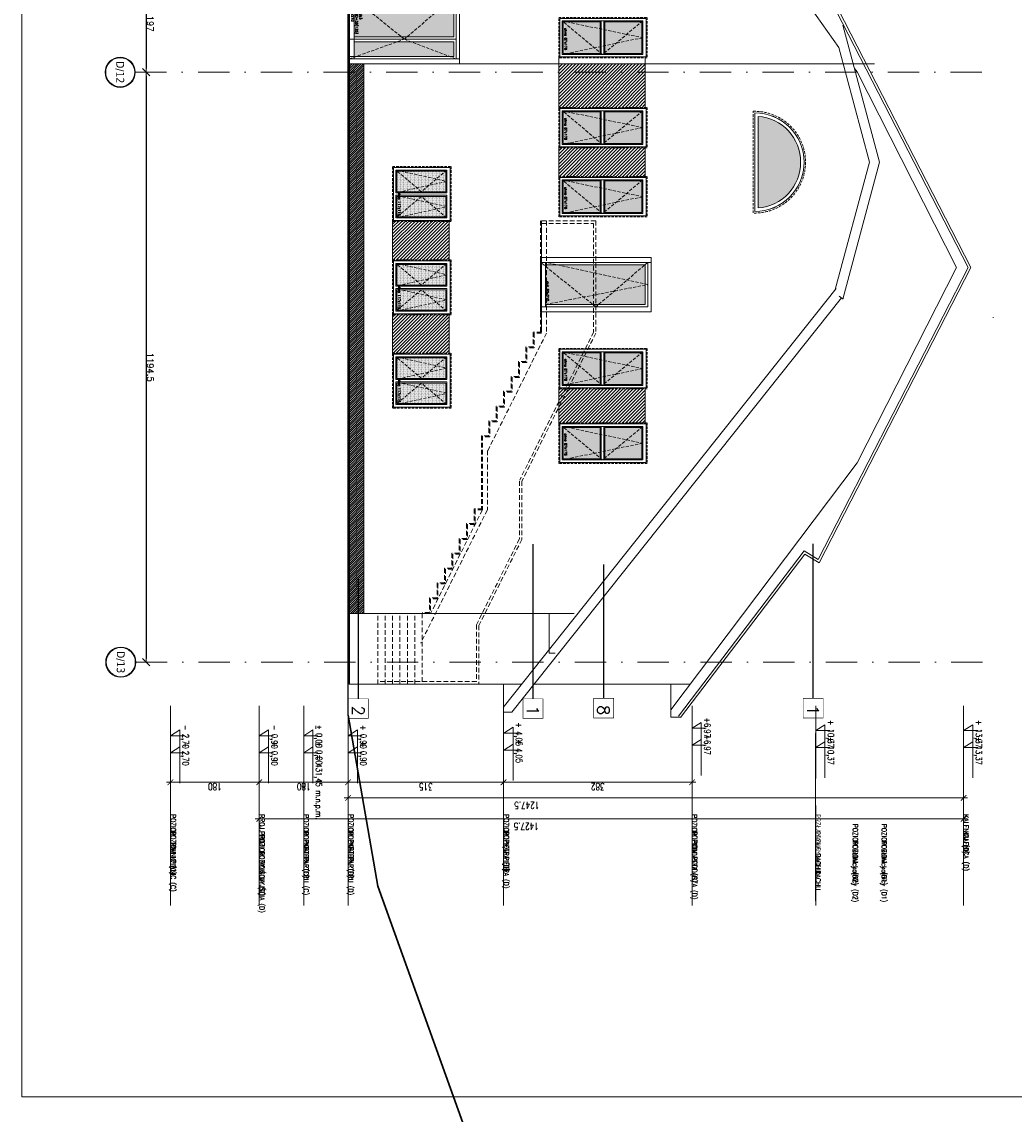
# Model space of a CAD drawing. Header units: millimetres. Extents: x 23192 to 177760, y -399809 to -79279.
# Tile 59 of 256: x 45142 to 47153, y -200378 to -198166. Entities that reach past the tile are written whole.
import ezdxf
from ezdxf.enums import TextEntityAlignment as Align

# ---------------------------------------------------------------- set-up
doc = ezdxf.new("R2010")
doc.units = ezdxf.units.MM
for name, pattern in [('CACHE', [9.525, 6.35, -3.175]), ('CARKOVANA', [7.5, 5, -2.5]), ('DASHDOT', [25.4, 12.7, -6.35, 0, -6.35]), ('HIDDEN2', [4.7625, 3.175, -1.5875])]:
    doc.linetypes.add(name, pattern=pattern)
doc.layers.get('0').update_dxf_attribs({"lineweight": 0})
for name, color, linetype, lineweight in [('! opisy okien elewacja', 7, 'Continuous', 0), ('!! 0_ Istn-okna', 6, 'Continuous', 13), ('!! 0_ Istn-sciany', 3, 'Continuous', 30), ('!! 0_ WIDOK ELEWACJA', 4, 'Continuous', 0), ('!! 0_Istn-cienka', 4, 'Continuous', 9), ('!! 0_Osie', 1, 'DASHDOT', 13), ('!! 1  WYDZIELENIE PPOŻ', 252, 'Continuous', 0), ('!! 1_Hatch dach', 252, 'Continuous', 5), ('!! 2_TYNK OBRYS', 252, 'Continuous', 13), ('!! wymiary osi', 250, 'Continuous', 9), ('0-osie-liniA', 14, 'DASHDOT', 5), ('0-osie-tx', 66, 'Continuous', 9), ('0-rzedne-blok', 62, 'Continuous', 13)]:
    doc.layers.add(name, color=color, linetype=linetype, lineweight=lineweight)
for name, color, linetype, lineweight, plot in [('!! 0_bloki rzędnych', 7, 'Continuous', 0, False), ('!! 0_ramki', 66, 'Continuous', 9, False), ('ND', 240, 'Continuous', 0, False)]:
    doc.layers.add(name, color=color, linetype=linetype, lineweight=lineweight, plot=plot)
doc.layers.add('!! 1_ widok', color=4, linetype='Continuous')
doc.layers.add('!!_1  OPISY ELEWACJE', color=250, linetype='Continuous')
doc.layers.add('!! 1_ELEWACJA KOLOR', color=7, linetype='Continuous', lineweight=13, true_color=0x6888bb)
doc.layers.add('!! 2_ELEWACJA COKÓŁ', color=9, linetype='Continuous', lineweight=13, true_color=0x808080)
doc.layers.add('!! 2_WYBURZENIA DO REMONTU', color=7, linetype='Continuous', lineweight=0, true_color=0x4d4d4d, plot=False)
doc.styles.add('DEUTSCH', font='SIMPLEX8')
doc.styles.add('SIMPLEX', font='simplex.shx', dxfattribs={"width": 0.77})
doc.styles.add('TAHOMA', font='tahoma.ttf')
doc.styles.add('TXT', font='simplex.shx')
doc.dimstyles.new('DIM50', dxfattribs={"dimscale": 5, "dimtxt": 2.5, "dimasz": 1.5, "dimexe": 0, "dimexo": 0, "dimgap": 0.5, "dimtad": 1, "dimdec": 4, "dimrnd": 0.5, "dimdsep": 46, "dimtxsty": 'TXT', "dimblk1": 'TICK1', "dimblk2": 'TICK1', "dimsah": 1, "dimcen": 0, "dimse1": 1, "dimse2": 1, "dimclrd": 1, "dimclre": 7, "dimclrt": 9, "dimadec": 0, "dimazin": 0, "dimtfac": 1, "dimtdec": 4, "dimtmove": 2, "dimatfit": 3, "dimldrblk": 'TICK1', "dimfxl": 1, "dimtolj": 1, "dimarcsym": 0})
doc.dimstyles.new('OL PB 100', dxfattribs={"dimscale": 4, "dimtxt": 3.5, "dimasz": 0.2, "dimexe": 10, "dimexo": 10, "dimgap": 0.5, "dimtad": 1, "dimdec": 1, "dimrnd": 0.5, "dimzin": 9, "dimdsep": 46, "dimtxsty": 'SIMPLEX', "dimblk": 'thick_MSz', "dimcen": 0.05, "dimdle": 8, "dimse1": 1, "dimse2": 1, "dimclrd": 256, "dimclre": 256, "dimclrt": 3, "dimadec": 1, "dimazin": 2, "dimtfac": 1, "dimtdec": 1, "dimtix": 1, "dimtofl": 0, "dimtmove": 2, "dimatfit": 3, "dimldrblk": 'thick_MSz', "dimfxl": 10, "dimfxlon": 1, "dimtolj": 1, "dimlwd": -1, "dimlwe": -1, "dimarcsym": 0})
pattern_1 = [(90, (0, 0), (-1.5875, 0.79375), [0, -1.5875])]
pattern_2 = [(225, (287002.8665, -125166.0226), (3.367596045, -3.367596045), [])]

# ---------------------------------------------------------------- blocks, each defined once
blk = doc.blocks.new('okno 87x178')
at = {"layer": '!! 1_Hatch dach', "true_color": 0x575757}
h = blk.add_hatch(dxfattribs=at)
h.set_pattern_fill('DOTS', color=251, angle=450)
h.set_pattern_definition([(90, (14543.2204, -3002.226), (-1.5875, 0.79375), [0, -1.5875])])
h.paths.add_polyline_path([(3249.1, 6711.6), (3249.1, 6647.6), (3322.1, 6647.6), (3322.1, 6711.6)])
h.paths.add_polyline_path([(3240.1, 6647.6), (3240.1, 6711.6), (3165.1, 6711.6), (3165.1, 6647.6)])
at = {"layer": '!! 0_ Istn-okna', "linetype": 'CARKOVANA', "lineweight": 5}
blk.add_lwpolyline([(3154.1, 6638.6), (3154.1, 6720.6), (3333.1, 6720.6), (3333.1, 6638.6)], close=True, dxfattribs=at)
at = {"layer": '!! 0_ Istn-okna'}
for points in [[(3156.1, 6640.6), (3156.1, 6718.6), (3331.1, 6718.6), (3331.1, 6640.6)], [(3163.1, 6645.6), (3163.1, 6713.6), (3326.1, 6713.6), (3326.1, 6645.6)]]:
    blk.add_lwpolyline(points, close=True, dxfattribs=at)
for points in [[(3242.1, 6647.6), (3165.1, 6647.6), (3165.1, 6711.6), (3242.1, 6711.6)], [(3240.1, 6711.6), (3240.1, 6647.6)], [(3242.1, 6713.6), (3242.1, 6645.6)], [(3247.1, 6713.6), (3247.1, 6645.6)], [(3247.1, 6711.6), (3324.1, 6711.6), (3324.1, 6647.6), (3247.1, 6647.6)], [(3249.1, 6711.6), (3249.1, 6647.6)]]:
    blk.add_lwpolyline(points, dxfattribs=at)
at = {"layer": '!! 1_Hatch dach', "color": 251, "linetype": 'CACHE', "true_color": 0x575757}
for points in [[(3326.1, 6645.6), (3163.1, 6679.6), (3326.1, 6713.6)], [(3163.1, 6645.6), (3244.6, 6713.6), (3326.1, 6645.6)]]:
    blk.add_lwpolyline(points, dxfattribs=at)
at = {"insert": (3316.7, 6660.2), "char_height": 5, "attachment_point": 1, "rotation": 90, "style": 'TXT'}
blk.add_mtext_dynamic_manual_height_columns('okno 87x178', width=52.63, gutter_width=75, heights=[0], dxfattribs=at)
blk = doc.blocks.new('okno 117x115')
at = {"layer": '!! 1_Hatch dach', "true_color": 0x575757}
h = blk.add_hatch(dxfattribs=at)
h.set_pattern_fill('DOTS', color=251, angle=450)
h.set_pattern_definition([(90, (14940.2204, -2514.226), (-1.5875, 0.79375), [0, -1.5875])])
h.paths.add_polyline_path([(3622.1, 7157.8), (3721.1, 7157.8), (3721.1, 7199.6), (3622.1, 7199.6)])
h.paths.add_polyline_path([(3721.1, 7148.4), (3622.1, 7148.4), (3622.1, 7106.6), (3721.1, 7106.6)])
at = {"layer": '!! 0_ Istn-okna', "linetype": 'CARKOVANA', "lineweight": 5}
blk.add_lwpolyline([(3611.1, 7097.6), (3611.1, 7208.6), (3730.1, 7208.6), (3730.1, 7097.6)], close=True, dxfattribs=at)
at = {"layer": '!! 0_ Istn-okna'}
blk.add_lwpolyline([(3613.1, 7099.6), (3613.1, 7206.6), (3728.1, 7206.6), (3728.1, 7099.6)], close=True, dxfattribs=at)
for points in [[(3620.1, 7155.6), (3620.1, 7201.6), (3723.1, 7201.6), (3723.1, 7155.6)], [(3622.1, 7157.8), (3622.1, 7199.6), (3721.1, 7199.6), (3721.1, 7157.8)], [(3620.1, 7155.6), (3723.1, 7155.6)], [(3723.1, 7150.6), (3723.1, 7104.6), (3620.1, 7104.6), (3620.1, 7150.6)], [(3620.1, 7150.6), (3723.1, 7150.6)], [(3622.1, 7157.8), (3721.1, 7157.8)], [(3721.1, 7148.4), (3721.1, 7106.6), (3622.1, 7106.6), (3622.1, 7148.4)], [(3622.1, 7148.4), (3721.1, 7148.4)]]:
    blk.add_lwpolyline(points, dxfattribs=at)
at = {"layer": '!! 1_Hatch dach', "color": 251, "linetype": 'CACHE', "true_color": 0x575757}
for points in [[(3723.1, 7201.6), (3620.1, 7178.6), (3723.1, 7155.6)], [(3620.1, 7201.6), (3671.6, 7157.8), (3723.1, 7201.6)], [(3723.1, 7104.6), (3620.1, 7127.6), (3723.1, 7150.6)], [(3620.1, 7104.6), (3671.6, 7148.4), (3723.1, 7104.6)]]:
    blk.add_lwpolyline(points, dxfattribs=at)
at = {"insert": (3713.7, 7148.2), "char_height": 5, "attachment_point": 1, "rotation": 90, "style": 'TXT'}
blk.add_mtext_dynamic_manual_height_columns('okno 117x115', width=52.63, gutter_width=75, heights=[0], dxfattribs=at)
blk = doc.blocks.new('dz3')
at = {"layer": '!! 1_Hatch dach', "true_color": 0x575757}
h = blk.add_hatch(dxfattribs=at)
h.set_pattern_fill('DOTS', color=251, angle=270)
h.set_pattern_definition(pattern_1)
h.paths.add_polyline_path([(-19431.4, 7310.2), (-19431.4, 7233.2), (-19335.6, 7233.2)], flags=17)
h.paths.add_polyline_path([(-19230.2, 7313.2), (-19431.4, 7313.2), (-19431.4, 7310.2), (-19335.6, 7233.2), (-19323.6, 7233.2)])
h.paths.add_polyline_path([(-19229.4, 7313.2), (-19230.2, 7313.2), (-19323.6, 7233.2), (-19229.4, 7233.2)])
h = blk.add_hatch(dxfattribs=at)
h.set_pattern_fill('DOTS', color=251, angle=270)
h.set_pattern_definition(pattern_1)
h.paths.add_polyline_path([(-19229.4, 7223.2), (-19431.4, 7223.2), (-19431.4, 7193.2), (-19229.4, 7193.2)])
at = {"layer": '!! 0_ Istn-okna'}
for points in [[(-19217.4, 7328.2), (-19441.4, 7328.2)], [(-19441.4, 7328.2), (-19441.4, 7178.2)], [(-19217.4, 7328.2), (-19217.4, 7178.2)], [(-19217.4, 7318.2), (-19441.4, 7318.2)], [(-19229.4, 7313.2), (-19441.4, 7313.2)], [(-19431.4, 7318.2), (-19431.4, 7188.2)], [(-19229.4, 7313.2), (-19229.4, 7233.2)], [(-19224.4, 7318.2), (-19224.4, 7188.2)], [(-19431.4, 7233.2), (-19229.4, 7233.2)], [(-19441.4, 7228.2), (-19224.4, 7228.2)], [(-19431.4, 7223.2), (-19229.4, 7223.2)], [(-19229.4, 7223.2), (-19229.4, 7193.2)], [(-19229.4, 7193.2), (-19441.4, 7193.2)], [(-19217.4, 7188.2), (-19441.4, 7188.2)], [(-19217.4, 7178.2), (-19441.4, 7178.2)]]:
    blk.add_lwpolyline(points, dxfattribs=at)
at = {"layer": '!! 1_Hatch dach', "color": 251, "linetype": 'CACHE', "true_color": 0x575757}
for points in [[(-19224.4, 7318.2), (-19329.4, 7228.2), (-19441.4, 7318.2)], [(-19441.4, 7188.2), (-19329.4, 7228.2), (-19224.4, 7188.2)]]:
    blk.add_lwpolyline(points, dxfattribs=at)
at = {"insert": (-19415.2, 7280.4), "char_height": 5, "attachment_point": 1, "rotation": 270, "style": 'TXT'}
blk.add_mtext_dynamic_manual_height_columns('dz3 90+35(135) x210', width=52.63, gutter_width=75, heights=[0], dxfattribs=at)
blk = doc.blocks.new('drzwi 90x210')
at = {"layer": '!! 1_Hatch dach', "true_color": 0x575757}
h = blk.add_hatch(dxfattribs=at)
h.set_pattern_fill('DOTS', color=251, angle=450)
h.set_pattern_definition([(270, (-14711.3306, 14067.823), (1.5875, -0.79375), [0, -1.5875])])
h.paths.add_polyline_path([(4720.1, 6757.6), (4720.1, 6834.6), (4624.3, 6834.6)], flags=17)
h.paths.add_polyline_path([(4518.9, 6754.6), (4720.1, 6754.6), (4720.1, 6757.6), (4624.3, 6834.6), (4612.2, 6834.6)])
h.paths.add_polyline_path([(4518.1, 6754.6), (4518.9, 6754.6), (4612.2, 6834.6), (4518.1, 6834.6)])
at = {"layer": '!! 0_ Istn-okna'}
for points in [[(4506.1, 6739.6), (4506.1, 6849.6)], [(4506.1, 6849.6), (4730.1, 6849.6)], [(4513.1, 6749.6), (4513.1, 6839.6)], [(4730.1, 6839.6), (4513.1, 6839.6)], [(4720.1, 6749.6), (4720.1, 6839.6)], [(4730.1, 6739.6), (4730.1, 6849.6)], [(4518.1, 6754.6), (4518.1, 6834.6)], [(4720.1, 6834.6), (4518.1, 6834.6)], [(4506.1, 6749.6), (4730.1, 6749.6)], [(4518.1, 6754.6), (4720.1, 6754.6)], [(4506.1, 6739.6), (4730.1, 6739.6)]]:
    blk.add_lwpolyline(points, dxfattribs=at)
at = {"layer": '!! 1_Hatch dach', "color": 251, "linetype": 'CACHE', "true_color": 0x575757}
for points in [[(4513.1, 6749.6), (4618.1, 6839.6), (4730.1, 6749.6)], [(4720.1, 6834.6), (4513.1, 6794.6), (4720.1, 6749.6)]]:
    blk.add_lwpolyline(points, dxfattribs=at)
at = {"insert": (4713.7, 6787.4), "char_height": 5, "attachment_point": 1, "rotation": 90, "style": 'TXT'}
blk.add_mtext_dynamic_manual_height_columns('dz4 90x210', width=52.63, gutter_width=75, heights=[0], dxfattribs=at)
blk = doc.blocks.new('okno polokragle')
at = {"layer": '!! 1_Hatch dach', "true_color": 0x575757}
h = blk.add_hatch(dxfattribs=at)
h.set_pattern_fill('DOTS', color=251, angle=270)
h.set_pattern_definition([(90, (0, 0), (-1.5875, 0.79375), [0, -1.5875])])
h.paths.add_polyline_path([(-18333.5, 7496.3), (-18333.5, 7310.8, 0.927362)])
at = {"layer": '!! 0_ Istn-okna', "linetype": 'CARKOVANA', "lineweight": 5}
blk.add_lwpolyline([(-18343.5, 7506.5), (-18343.5, 7300.6)], dxfattribs=at)
at = {"layer": '!! 0_ Istn-okna'}
for points in [[(-18340.5, 7503.6), (-18340.5, 7303.6)], [(-18333.5, 7496.3), (-18333.5, 7310.8)]]:
    blk.add_lwpolyline(points, dxfattribs=at)
at = {"layer": '!! 0_ Istn-okna', "linetype": 'CARKOVANA', "lineweight": 5}
blk.add_arc((-18340.5, 7403.6), 103, 268.331, 91.669, dxfattribs=at)
at = {"layer": '!! 0_ Istn-okna'}
for radius, start, end in [(100, 270, 90), (93, 274.3167, 85.6833)]:
    blk.add_arc((-18340.5, 7403.6), radius, start, end, dxfattribs=at)
blk = doc.blocks.new('D_kota')
for p, q in [((8.7, 0), (8.7, 23)), ((-0.8, 15), (8.7, 15)), ((8.7, 0), (-0.8, 15))]:
    blk.add_line(p, q)
blk.add_lwpolyline([(-0.8, 15), (57.9, 15)])
at = {"style": 'DEUTSCH', "width": 0.8}
blk.add_attdef('POZ.ARCH', (7.3, 19.7), '', height=10, dxfattribs=at)
blk = doc.blocks.new('thick_MSz')
for p, q in [((-10, 0), (10, 0)), ((0, 15), (0, -15))]:
    blk.add_line(p, q)
at = {"const_width": 2, "elevation": 2}
blk.add_lwpolyline([(-7.1, -7.1), (7.1, 7.1)], dxfattribs=at)
blk = doc.blocks.new('*D3833')
at = {"layer": 'DEFPOINTS', "color": 0, "ltscale": 100, "transparency": 16777216}
for p in [(-7256.9, 8688.1), (-7256.9, 8610.3), (-6009.6, 8600.1)]:
    blk.add_point(p, dxfattribs=at)
at = {"layer": 'ND', "ltscale": 100, "transparency": 16777216}
blk.add_line((-6010.4, 8610.3), (-7256.1, 8610.3), dxfattribs=at)
at = {"layer": 'ND', "ltscale": 100, "transparency": 16777216, "xscale": 0.8, "yscale": 0.8, "zscale": 0.8}
for p, rotation in [((-7256.9, 8610.3), 180.0000000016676), ((-6009.6, 8610.3), 1.667526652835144e-09)]:
    blk.add_blockref('thick_MSz', p, dxfattribs=dict(at, rotation=rotation))
at = {"layer": 'ND', "color": 3, "ltscale": 100, "transparency": 16777216, "insert": (-6894.8, 8595.3), "char_height": 14, "attachment_point": 5, "rotation": 180, "style": 'SIMPLEX'}
blk.add_mtext('\\A1;1247.5', dxfattribs=at)
blk = doc.blocks.new('*D3834')
at = {"layer": 'DEFPOINTS', "color": 0, "ltscale": 100, "transparency": 16777216}
for p in [(-7436.9, 8703.8), (-7256.9, 8703.8), (-7256.9, 8642)]:
    blk.add_point(p, dxfattribs=at)
at = {"layer": 'ND', "ltscale": 100, "transparency": 16777216}
blk.add_line((-7436.1, 8642), (-7257.7, 8642), dxfattribs=at)
at = {"layer": 'ND', "ltscale": 100, "transparency": 16777216, "xscale": 0.8, "yscale": 0.8, "zscale": 0.8}
for p, rotation in [((-7436.9, 8642), 180.0000000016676), ((-7256.9, 8642), 1.667526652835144e-09)]:
    blk.add_blockref('thick_MSz', p, dxfattribs=dict(at, rotation=rotation))
at = {"layer": 'ND', "color": 3, "ltscale": 100, "transparency": 16777216, "insert": (-7346.9, 8633), "char_height": 14, "attachment_point": 5, "rotation": 180, "style": 'SIMPLEX'}
blk.add_mtext('\\A1;180', dxfattribs=at)
blk = doc.blocks.new('*D3835')
at = {"layer": 'DEFPOINTS', "color": 0, "ltscale": 100, "transparency": 16777216}
for p in [(-7256.9, 8703.8), (-6941.9, 8703.8), (-6941.9, 8642)]:
    blk.add_point(p, dxfattribs=at)
at = {"layer": 'ND', "ltscale": 100, "transparency": 16777216}
blk.add_line((-7256.1, 8642), (-6942.7, 8642), dxfattribs=at)
at = {"layer": 'ND', "ltscale": 100, "transparency": 16777216, "xscale": 0.8, "yscale": 0.8, "zscale": 0.8, "rotation": 180}
blk.add_blockref('thick_MSz', (-7256.9, 8642), dxfattribs=at)
at = {"layer": 'ND', "ltscale": 100, "transparency": 16777216, "xscale": 0.8, "yscale": 0.8, "zscale": 0.8}
blk.add_blockref('thick_MSz', (-6941.9, 8642), dxfattribs=at)
at = {"layer": 'ND', "color": 3, "ltscale": 100, "transparency": 16777216, "insert": (-7099.4, 8633), "char_height": 14, "attachment_point": 5, "rotation": 180, "style": 'SIMPLEX'}
blk.add_mtext('\\A1;315', dxfattribs=at)
blk = doc.blocks.new('*D3836')
at = {"layer": 'DEFPOINTS', "color": 0, "ltscale": 100, "transparency": 16777216}
for p in [(-6941.9, 8703.8), (-6559.9, 8703.8), (-6559.9, 8642)]:
    blk.add_point(p, dxfattribs=at)
at = {"layer": 'ND', "ltscale": 100, "transparency": 16777216}
blk.add_line((-6941.1, 8642), (-6560.7, 8642), dxfattribs=at)
at = {"layer": 'ND', "ltscale": 100, "transparency": 16777216, "xscale": 0.8, "yscale": 0.8, "zscale": 0.8, "rotation": 180}
blk.add_blockref('thick_MSz', (-6941.9, 8642), dxfattribs=at)
at = {"layer": 'ND', "ltscale": 100, "transparency": 16777216, "xscale": 0.8, "yscale": 0.8, "zscale": 0.8}
blk.add_blockref('thick_MSz', (-6559.9, 8642), dxfattribs=at)
at = {"layer": 'ND', "color": 3, "ltscale": 100, "transparency": 16777216, "insert": (-6750.9, 8633), "char_height": 14, "attachment_point": 5, "rotation": 180, "style": 'SIMPLEX'}
blk.add_mtext('\\A1;382', dxfattribs=at)
blk = doc.blocks.new('*D3837')
at = {"layer": 'DEFPOINTS', "color": 0, "ltscale": 100, "transparency": 16777216}
for p in [(-7616.9, 8679.3), (-7436.9, 8679.3), (-7436.9, 8642)]:
    blk.add_point(p, dxfattribs=at)
at = {"layer": 'ND', "ltscale": 100, "transparency": 16777216}
blk.add_line((-7616.1, 8642), (-7437.7, 8642), dxfattribs=at)
at = {"layer": 'ND', "ltscale": 100, "transparency": 16777216, "xscale": 0.8, "yscale": 0.8, "zscale": 0.8}
for p, rotation in [((-7616.9, 8642), 180.0000000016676), ((-7436.9, 8642), 1.667526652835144e-09)]:
    blk.add_blockref('thick_MSz', p, dxfattribs=dict(at, rotation=rotation))
at = {"layer": 'ND', "color": 3, "ltscale": 100, "transparency": 16777216, "insert": (-7526.9, 8633), "char_height": 14, "attachment_point": 5, "rotation": 180, "style": 'SIMPLEX'}
blk.add_mtext('\\A1;180', dxfattribs=at)
blk = doc.blocks.new('*D3838')
at = {"layer": 'DEFPOINTS', "color": 0, "ltscale": 100, "transparency": 16777216}
for p in [(-7436.9, 8688.1), (-7436.9, 8567.8), (-6009.6, 8557.6)]:
    blk.add_point(p, dxfattribs=at)
at = {"layer": 'ND', "ltscale": 100, "transparency": 16777216}
blk.add_line((-6010.4, 8567.8), (-7436.1, 8567.8), dxfattribs=at)
at = {"layer": 'ND', "ltscale": 100, "transparency": 16777216, "xscale": 0.8, "yscale": 0.8, "zscale": 0.8}
for p, rotation in [((-7436.9, 8567.8), 180.0000000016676), ((-6009.6, 8567.8), 1.667526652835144e-09)]:
    blk.add_blockref('thick_MSz', p, dxfattribs=dict(at, rotation=rotation))
at = {"layer": 'ND', "color": 3, "ltscale": 100, "transparency": 16777216, "insert": (-6895.9, 8552.8), "char_height": 14, "attachment_point": 5, "rotation": 180, "style": 'SIMPLEX'}
blk.add_mtext('\\A1;1427.5', dxfattribs=at)
blk = doc.blocks.new('*U81')
h = blk.add_hatch(color=256)
edge = h.paths.add_edge_path()
edge.add_arc((0, 0), 30.6, 0, 360)
edge = h.paths.add_edge_path(flags=17)
edge.add_arc((0, 0), 29.4, 0, 360)
for radius in [30.6, 29.4]:
    blk.add_circle((0, 0), radius)
at = {"style": 'TAHOMA', "flags": 8}
blk.add_attdef('ANSICHTSNUMMER', text='', height=16, dxfattribs=at).set_placement((0, 0), align=Align.MIDDLE_CENTER)
blk = doc.blocks.new('BLOK OSIE ZACH')
at = {"layer": '0-osie-liniA', "ltscale": 5}
for points in [[(36765.2, -198268.6), (38511.8, -198268.6)], [(36766.4, -199463.1), (38511.8, -199463.1)]]:
    blk.add_lwpolyline(points, dxfattribs=at)
at = {"layer": '0-osie-tx'}
ref = blk.add_blockref('*U81', (36734.6, -198268.6), dxfattribs=dict(at, rotation=90))
ref.add_attrib('ANSICHTSNUMMER', 'D/12', dxfattribs={"layer": '0', "height": 16, "rotation": 270, "style": 'TAHOMA', "flags": 8}).set_placement((36734.6, -198268.6), align=Align.MIDDLE_CENTER)
ref = blk.add_blockref('*U81', (36735.8, -199463.1), dxfattribs=dict(at, rotation=90))
ref.add_attrib('ANSICHTSNUMMER', 'D/13', dxfattribs={"layer": '0', "height": 16, "rotation": 270, "style": 'TAHOMA', "flags": 8}).set_placement((36735.8, -199463.1), align=Align.MIDDLE_CENTER)
blk = doc.blocks.new('TICK1')
at = {"color": 2}
blk.add_line((-1, -1), (1, 1), dxfattribs=at)
at = {"color": 0}
for p, q in [((0, 0), (-1, 0)), ((0, -1.4), (0, 1.4))]:
    blk.add_line(p, q, dxfattribs=at)
blk = doc.blocks.new('*D3724')
at = {"layer": '!! wymiary osi', "color": 1, "lineweight": -2, "transparency": 16777216}
blk.add_line((45394, -198079.1), (45394, -198261.1), dxfattribs=at)
at = {"layer": 'DEFPOINTS', "color": 0, "transparency": 16777216}
for p in [(45394, -198071.6), (45394, -198268.6), (45394, -198268.6)]:
    blk.add_point(p, dxfattribs=at)
at = {"layer": '!! wymiary osi', "color": 1, "lineweight": -2, "transparency": 16777216, "xscale": 7.5, "yscale": 7.5, "zscale": 7.5}
for p, rotation in [((45394, -198071.6), 90), ((45394, -198268.6), 270)]:
    blk.add_blockref('TICK1', p, dxfattribs=dict(at, rotation=rotation))
at = {"layer": '!! wymiary osi', "color": 9, "transparency": 16777216, "insert": (45402.7, -198170.1), "char_height": 12.5, "attachment_point": 5, "rotation": 270, "style": 'TXT'}
blk.add_mtext('\\A1;197', dxfattribs=at)
blk = doc.blocks.new('*D3725')
at = {"layer": '!! wymiary osi', "color": 1, "lineweight": -2, "transparency": 16777216}
blk.add_line((45394, -198276.1), (45394, -199455.6), dxfattribs=at)
at = {"layer": 'DEFPOINTS', "color": 0, "transparency": 16777216}
for p in [(45394, -198268.6), (45394, -199463.1), (45394, -199463.1)]:
    blk.add_point(p, dxfattribs=at)
at = {"layer": '!! wymiary osi', "color": 1, "lineweight": -2, "transparency": 16777216, "xscale": 7.5, "yscale": 7.5, "zscale": 7.5}
for p, rotation in [((45394, -198268.6), 90), ((45394, -199463.1), 270)]:
    blk.add_blockref('TICK1', p, dxfattribs=dict(at, rotation=rotation))
at = {"layer": '!! wymiary osi', "color": 9, "transparency": 16777216, "insert": (45402.7, -198865.8), "char_height": 12.5, "attachment_point": 5, "rotation": 270, "style": 'TXT'}
blk.add_mtext('\\A1;1194.5', dxfattribs=at)
blk = doc.blocks.new('rzędne elewacje')
at = {"layer": '0-rzedne-blok'}
for p, q in [((45186.1, -202764.8), (45186.1, -202618)), ((45366.1, -202764.8), (45366.1, -202618)), ((45546.1, -202764.8), (45546.1, -202618)), ((45861.1, -202764.8), (45861.1, -202618)), ((46243.1, -202764.8), (46243.1, -202618)), ((46493.6, -202764.8), (46493.6, -202618)), ((46793.4, -202764.8), (46793.4, -202618)), ((45186.1, -203021.7), (45186.1, -202819.8)), ((45366.1, -203021.7), (45366.1, -202819.8)), ((45546.1, -203021.7), (45546.1, -202819.8)), ((45861.1, -203021.7), (45861.1, -202819.8)), ((46243.1, -203021.7), (46243.1, -202819.8)), ((46493.6, -203021.7), (46493.6, -202819.8)), ((46793.4, -203021.7), (46793.4, -202819.8))]:
    blk.add_line(p, q, dxfattribs=at)
for points in [[(45456.1, -202618), (45456.1, -202764.8)], [(46493.6, -202764.8), (46493.6, -202618)], [(45456.1, -202819.8), (45456.1, -203021.7)], [(46493.6, -203021.7), (46493.6, -202819.8)]]:
    blk.add_lwpolyline(points, dxfattribs=at)
ref = blk.add_blockref('D_kota', (45186.1, -202667.3), dxfattribs=dict(at, xscale=1.250000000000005, yscale=1.250000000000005, zscale=1.250000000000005, rotation=270))
ref.add_attrib('POZ.ARCH', '- 2,70  ', (45210.7, -202656.5), dxfattribs={"layer": '0', "height": 12.5, "rotation": 270, "style": 'DEUTSCH', "width": 0.8})
ref = blk.add_blockref('D_kota', (45366.1, -202667.3), dxfattribs=dict(at, xscale=1.250000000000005, yscale=1.250000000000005, zscale=1.250000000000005, rotation=270))
ref.add_attrib('POZ.ARCH', '- 0,90  ', (45390.7, -202656.5), dxfattribs={"layer": '0', "height": 12.5, "rotation": 270, "style": 'DEUTSCH', "width": 0.8})
ref = blk.add_blockref('D_kota', (45456.1, -202667.3), dxfattribs=dict(at, xscale=1.250000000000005, yscale=1.250000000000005, zscale=1.250000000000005, rotation=270))
ref.add_attrib('POZ.ARCH', '%%p 0,00  = 431,45 m.n.p.m.', (45480.7, -202656.5), dxfattribs={"layer": '0', "height": 12.5, "rotation": 270, "style": 'DEUTSCH', "width": 0.8})
ref = blk.add_blockref('D_kota', (45546.1, -202667.3), dxfattribs=dict(at, xscale=1.250000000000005, yscale=1.250000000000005, zscale=1.250000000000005, rotation=270))
ref.add_attrib('POZ.ARCH', '+ 0,90  ', (45570.7, -202656.5), dxfattribs={"layer": '0', "height": 12.5, "rotation": 270, "style": 'DEUTSCH', "width": 0.8})
ref = blk.add_blockref('D_kota', (45861.6, -202661.9), dxfattribs=dict(at, xscale=1.250000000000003, yscale=1.250000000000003, zscale=1.250000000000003, rotation=269.9999999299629))
ref.add_attrib('POZ.ARCH', '+ 4,05', (45886.2, -202651.1), dxfattribs={"layer": '0', "height": 12.5, "rotation": 270, "style": 'DEUTSCH', "width": 0.8})
ref = blk.add_blockref('D_kota', (46243.1, -202652.1), dxfattribs=dict(at, xscale=1.250000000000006, yscale=1.250000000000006, zscale=1.250000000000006, rotation=270))
ref.add_attrib('POZ.ARCH', '+6,97', (46267.7, -202641.3), dxfattribs={"layer": '0', "height": 12.5, "rotation": 270, "style": 'DEUTSCH', "width": 0.8})
ref = blk.add_blockref('D_kota', (46493.6, -202656.9), dxfattribs=dict(at, xscale=1.250000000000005, yscale=1.250000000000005, zscale=1.250000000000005, rotation=270))
ref.add_attrib('POZ.ARCH', '+ 10,37', (46518.2, -202646.1), dxfattribs={"layer": '0', "height": 12.5, "rotation": 270, "style": 'DEUTSCH', "width": 0.8})
ref = blk.add_blockref('D_kota', (46793.4, -202656.9), dxfattribs=dict(at, xscale=1.250000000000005, yscale=1.250000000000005, zscale=1.250000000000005, rotation=270))
ref.add_attrib('POZ.ARCH', '+ 13,37', (46818, -202646.1), dxfattribs={"layer": '0', "height": 12.5, "rotation": 270, "style": 'DEUTSCH', "width": 0.8})
at = {"layer": '0-rzedne-blok', "style": 'SIMPLEX', "width": 0.77}
for s, p in [('POZIOM  PIWNIC (C)', (45186.7, -202837.1)), ('PROJ. POZIOM WYJŚCIA (D)', (45366.7, -202837.1)), ('POZIOM PARTERU (C)', (45456.1, -202837.1)), ('POZIOM PARTERU (D)', (45546.7, -202837.1)), ('POZIOM PIĘTRA (D)', (45861.7, -202837.1)), ('POZIOM PODDASZA (D)', (46243.1, -202837.1)), ('PRZŁAMANIE DACHU', (46493.6, -202837.1)), ('POZIOM kalnicy (D2)', (46568.8, -202856.7, 0)), ('POZIOM kalnicy (D1)', (46627.4, -202856.7, 0)), ('KALENICA (D)', (46793.4, -202837.1))]:
    blk.add_text(s, height=10, rotation=270, dxfattribs=at).set_placement(p)
blk = doc.blocks.new('BLOK POZIOMY SALA GIMNASTYCZNA')
for p, q in [((-7616.85, 8430.57), (-7616.85, 8688.11)), ((-7436.85, 8430.57), (-7436.85, 8688.11)), ((-7256.85, 8430.57), (-7256.85, 8688.11)), ((-6941.85, 8430.57), (-6941.85, 8688.11)), ((-6559.85, 8401.77), (-6559.85, 8659.32)), ((-6309.42, 8401.77), (-6309.42, 8659.32)), ((-6009.57, 8401.77), (-6009.57, 8659.32))]:
    blk.add_line(p, q)
for points in [[(-6309.42, 8401.77), (-6309.42, 8741.67)], [(-7346.85, 8712.69), (-7346.85, 8429.66)]]:
    blk.add_lwpolyline(points)
at = {"layer": '0-rzedne-blok'}
ref = blk.add_blockref('D_kota', (-6559.85, 8727.86), dxfattribs=dict(at, xscale=1.250000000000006, yscale=1.250000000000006, zscale=1.250000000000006, rotation=270))
ref.add_attrib('POZ.ARCH', '+6,97', (-6535.27, 8738.69), dxfattribs={"layer": '0', "height": 12.5, "rotation": 270, "style": 'DEUTSCH', "width": 0.8})
ref = blk.add_blockref('D_kota', (-7616.85, 8712.69), dxfattribs=dict(at, xscale=1.250000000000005, yscale=1.250000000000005, zscale=1.250000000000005, rotation=270))
ref.add_attrib('POZ.ARCH', '- 2,70  ', (-7592.27, 8723.52), dxfattribs={"layer": '0', "height": 12.5, "rotation": 270, "style": 'DEUTSCH', "width": 0.8})
ref = blk.add_blockref('D_kota', (-7436.85, 8712.69), dxfattribs=dict(at, xscale=1.250000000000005, yscale=1.250000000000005, zscale=1.250000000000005, rotation=270))
ref.add_attrib('POZ.ARCH', '- 0,90  ', (-7412.27, 8723.52), dxfattribs={"layer": '0', "height": 12.5, "rotation": 270, "style": 'DEUTSCH', "width": 0.8})
ref = blk.add_blockref('D_kota', (-7346.85, 8712.69), dxfattribs=dict(at, xscale=1.250000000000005, yscale=1.250000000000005, zscale=1.250000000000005, rotation=270))
ref.add_attrib('POZ.ARCH', '%%p 0,00  ', (-7322.27, 8723.52), dxfattribs={"layer": '0', "height": 12.5, "rotation": 270, "style": 'DEUTSCH', "width": 0.8})
ref = blk.add_blockref('D_kota', (-7256.85, 8712.69), dxfattribs=dict(at, xscale=1.250000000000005, yscale=1.250000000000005, zscale=1.250000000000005, rotation=270))
ref.add_attrib('POZ.ARCH', '+ 0,90  ', (-7232.27, 8723.52), dxfattribs={"layer": '0', "height": 12.5, "rotation": 270, "style": 'DEUTSCH', "width": 0.8})
ref = blk.add_blockref('D_kota', (-6941.38, 8718.1), dxfattribs=dict(at, xscale=1.250000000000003, yscale=1.250000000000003, zscale=1.250000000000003, rotation=269.9999999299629))
ref.add_attrib('POZ.ARCH', '+ 4,05', (-6916.8, 8728.93), dxfattribs={"layer": '0', "height": 12.5, "rotation": 270, "style": 'DEUTSCH', "width": 0.8})
ref = blk.add_blockref('D_kota', (-6309.42, 8723.05), dxfattribs=dict(at, xscale=1.250000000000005, yscale=1.250000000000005, zscale=1.250000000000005, rotation=270))
ref.add_attrib('POZ.ARCH', '+ 10,37', (-6284.84, 8733.88), dxfattribs={"layer": '0', "height": 12.5, "rotation": 270, "style": 'DEUTSCH', "width": 0.8})
ref = blk.add_blockref('D_kota', (-6009.57, 8723.05), dxfattribs=dict(at, xscale=1.250000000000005, yscale=1.250000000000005, zscale=1.250000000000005, rotation=270))
ref.add_attrib('POZ.ARCH', '+ 13,37', (-5984.99, 8733.88), dxfattribs={"layer": '0', "height": 12.5, "rotation": 270, "style": 'DEUTSCH', "width": 0.8})
at = {"style": 'SIMPLEX', "width": 0.77}
for s, p in [('POZIOM  PIWNIC (C)', (-7616.31, 8542.85)), ('PROJ. POZIOM WYJŚCIA (D)', (-7436.31, 8542.85)), ('POZIOM PARTERU (C)', (-7346.85, 8542.85)), ('POZIOM PARTERU (D)', (-7256.31, 8542.85)), ('POZIOM PIĘTRA (D)', (-6941.31, 8542.85)), ('POZIOM PODDASZA (D)', (-6559.85, 8542.85)), ('PRZŁAMANIE DACHU', (-6309.42, 8542.85)), ('KALENICA (D)', (-6009.57, 8542.85)), ('POZIOM kalnicy (D2)', (-6234.21, 8523.33, -0.04)), ('POZIOM kalnicy (D1)', (-6175.6, 8523.33, -0.04))]:
    blk.add_text(s, height=10, rotation=270, dxfattribs=at).set_placement(p)
at = {"layer": 'ND', "ltscale": 100}
for base, p1, p2, picture, middle in [((-7256.85, 8641.97), (-7436.85, 8703.84), (-7256.85, 8703.84), '*D3834', (-7346.85, 8632.97)), ((-7436.85, 8641.97), (-7616.85, 8679.26), (-7436.85, 8679.26), '*D3837', (-7526.85, 8632.97))]:
    dim = blk.add_linear_dim(base=base, p1=p1, p2=p2, angle=0, dimstyle='OL PB 100', dxfattribs=at)
    dim.commit()
    dim.dimension.update_dxf_attribs({"geometry": picture, "text_midpoint": middle})
for base, p1, p2, picture, middle in [((-6941.85, 8641.97), (-7256.85, 8703.84), (-6941.85, 8703.84), '*D3835', (-7099.35, 8632.97)), ((-6559.85, 8641.97), (-6941.85, 8703.84), (-6559.85, 8703.84), '*D3836', (-6750.85, 8632.97))]:
    dim = blk.add_linear_dim(base=base, p1=p1, p2=p2, dimstyle='OL PB 100', dxfattribs=at)
    dim.commit()
    dim.dimension.update_dxf_attribs({"geometry": picture, "text_midpoint": middle})
for base, p1, p2, picture, middle in [((-7436.85, 8567.75), (-6009.57, 8557.61), (-7436.85, 8688.11), '*D3838', (-6895.9, 8552.8)), ((-7256.85, 8610.27), (-6009.57, 8600.13), (-7256.85, 8688.11), '*D3833', (-6894.77, 8595.31))]:
    dim = blk.add_linear_dim(base=base, p1=p1, p2=p2, angle=0, dimstyle='OL PB 100', dxfattribs=at)
    dim.commit()
    dim.dimension.update_dxf_attribs({"geometry": picture, "text_midpoint": middle, "dimtype": 160})

msp = doc.modelspace()

# ---------------------------------------------------------------- hatches: boundary and pattern name
at = {"layer": '!! 1_ELEWACJA KOLOR', "true_color": 0x4f5358}
h = msp.add_hatch(dxfattribs=at)
h.set_pattern_fill('ANSI31', color=251, scale=1.5, angle=-180)
h.set_pattern_definition(pattern_2)
h.paths.add_polyline_path([(46405.51597, -198251.5883), (46405.51597, -198341.5883), (46230.51597, -198341.5883), (46230.51597, -198251.5883)])
h = msp.add_hatch(dxfattribs=at)
h.set_pattern_fill('ANSI31', color=251, scale=1.5, angle=-180)
h.set_pattern_definition(pattern_2)
h.paths.add_polyline_path([(46405.51597, -198419.5883), (46405.51597, -198481.5883), (46230.51597, -198481.5883), (46230.51597, -198419.5883)])
h = msp.add_hatch(dxfattribs=at)
h.set_pattern_fill('ANSI31', color=251, scale=1.5, angle=-180)
h.set_pattern_definition(pattern_2)
h.paths.add_polyline_path([(46008.51597, -198568.5883), (46008.51597, -198650.5883), (45893.51597, -198650.5883), (45893.51597, -198568.5883)])
h = msp.add_hatch(dxfattribs=at)
h.set_pattern_fill('ANSI31', color=251, scale=1.5, angle=-180)
h.set_pattern_definition(pattern_2)
h.paths.add_polyline_path([(46008.51597, -198757.5883), (46008.51597, -198839.5883), (45893.51597, -198839.5883), (45893.51597, -198757.5883)])
h = msp.add_hatch(dxfattribs=at)
h.set_pattern_fill('ANSI31', color=251, scale=1.5, angle=-180)
h.set_pattern_definition(pattern_2)
h.paths.add_polyline_path([(46405.51597, -198907.5883), (46405.51597, -198980.5883), (46230.51597, -198980.5883), (46230.51597, -198907.5883)])
at = {"layer": '!! 2_ELEWACJA COKÓŁ', "true_color": 0x2b2b2c}
h = msp.add_hatch(dxfattribs=at)
h.set_pattern_fill('ANSI31', color=250)
h.set_pattern_definition([(45, (-60.1082, 63), (-2.24506403, 2.24506403), [])])
h.paths.add_polyline_path([(45835.51597, -198251.5883), (45805.51597, -198251.5883), (45805.51597, -199364.5883), (45835.51597, -199364.5883)])

# ---------------------------------------------------------------- linework, layer by layer
at = {"layer": '! opisy okien elewacja'}
msp.add_lwpolyline([(45910.51597, -199364.5883), (46020.51597, -199364.5883)], dxfattribs=at)
at = {"layer": '!! 0_ Istn-sciany'}
for points in [[(45805.51597, -198615.5883), (45805.51597, -197450.5883)], [(45805.51597, -197454.5883), (45805.51597, -199507.5883)], [(45803.51597, -199507.5883), (45803.51597, -199364.5883), (45805.51597, -198241.5883)], [(45803.51597, -199570.5883), (45863.62419, -199916.83421), (46164.30474, -200752.85414), (46164.30474, -201691.17621)]]:
    msp.add_lwpolyline(points, dxfattribs=at)
at = {"layer": '!! 0_ WIDOK ELEWACJA'}
for points in [[(45805.51597, -198013.5883), (45805.51597, -199507.5883)], [(46797.65881, -198218.41149), (46694.46191, -198071.5883)], [(47059.89423, -198663.58096), (46755.98644, -198072.27981), (46727.8112, -198089.19559)], [(47065.51597, -198663.58096), (46757.99194, -198065.24383), (46729.07643, -198082.60406)], [(46880.57592, -198450.5883), (46806.2767, -198173.29985)], [(46859.8704, -198450.5883), (46797.65881, -198218.41149)], [(46870.46454, -198251.5883), (45805.51597, -198251.5883)], [(45835.51597, -198251.5883), (45835.51597, -199364.5883)], [(46834.84928, -198267.75981), (46829.78748, -198261.04327)], [(47036.54036, -198663.58096), (46834.84928, -198267.75981)], [(46627.40671, -198550.5883), (46627.40671, -198350.5883)], [(46859.8704, -198450.5883), (46790.7283, -198708.63012)], [(46880.57592, -198450.5883), (46806.2767, -198727.87676)], [(47059.89423, -198663.58096), (46755.98644, -199254.88211), (46727.8112, -199237.96632), (46473.33093, -199572.15057)], [(47065.51597, -198663.58096), (46757.99194, -199261.91809), (46729.07643, -199244.55786), (46477.30888, -199575.17976)], [(47036.54036, -198663.58096), (46834.84928, -199059.40211)], [(46117.4361, -199554.61801), (46792.70551, -198706.14577)], [(46806.79828, -198728.29186), (46798.51496, -198721.69946)], [(46135.22116, -199564.38832), (46803.02875, -198725.29182)], [(47110.72857, -198765.5883), (47110.46063, -198764.5883)], [(46834.84928, -199059.40211), (46457.61773, -199559.95344)], [(46261.30127, -199364.5883), (45805.51597, -199364.5883)], [(46211.19299, -199422.99835), (46211.19299, -199364.5883)], [(46223.19299, -199444.5883), (46211.19299, -199444.5883), (46211.19299, -199422.99835)], [(46154.8654, -199507.5883), (45805.51597, -199507.5883)], [(46118.51597, -199555.6625), (46118.51597, -199507.5883)], [(46497.08178, -199507.5883), (46180.42631, -199507.5883)], [(46457.61773, -199565.99835), (46457.61773, -199507.5883)], [(46135.22116, -199564.38832), (46118.51597, -199564.38832), (46118.51597, -199555.6625)], [(46477.61773, -199574.72417), (46457.61773, -199574.72417), (46457.61773, -199565.99835)]]:
    msp.add_lwpolyline(points, dxfattribs=at)
msp.add_arc((46627.40671, -198450.5883), 100, 270, 90, dxfattribs=at)
at = {"layer": '!! 0_Istn-cienka'}
msp.add_lwpolyline([(45953.62419, -199364.59691), (45923.62419, -199364.59691)], dxfattribs=at)
at = {"layer": '!! 0_ramki'}
msp.add_lwpolyline([(45142.29781, -193459.491), (47489.33396, -193459.491), (47489.33396, -200343.15805), (45142.29781, -200343.15805)], close=True, dxfattribs=at)
at = {"layer": '!! 1_ widok'}
msp.add_lwpolyline([(45803.51597, -199570.5883), (45803.51597, -197454.5883)], dxfattribs=at)
at = {"layer": '!! 2_TYNK OBRYS'}
for points in [[(46405.51597, -198237.5883), (46405.51597, -198251.5883), (46230.51597, -198251.5883), (46230.51597, -198237.5883)], [(46405.51597, -198251.5883), (46405.51597, -198341.5883), (46230.51597, -198341.5883), (46230.51597, -198251.5883)], [(46405.51597, -198419.5883), (46405.51597, -198481.5883), (46230.51597, -198481.5883), (46230.51597, -198419.5883)], [(46008.51597, -198568.5883), (46008.51597, -198650.5883), (45893.51597, -198650.5883), (45893.51597, -198568.5883)], [(46008.51597, -198757.5883), (46008.51597, -198839.5883), (45893.51597, -198839.5883), (45893.51597, -198757.5883)], [(46405.51597, -198907.5883), (46405.51597, -198980.5883), (46230.51597, -198980.5883), (46230.51597, -198907.5883)]]:
    msp.add_lwpolyline(points, close=True, dxfattribs=at)
at = {"layer": '!! 2_WYBURZENIA DO REMONTU', "linetype": 'HIDDEN2', "ltscale": 3}
for points in [[(46193.62419, -198569.5883), (46193.62419, -198794.5883)], [(46195.62419, -198569.5883), (46195.62419, -198794.5883)], [(46195.62419, -198569.5883), (46305.62419, -198569.5883), (46305.62419, -198796.5883)], [(46195.62419, -198574.5883), (46195.62419, -198794.5883)], [(46195.62419, -198574.5883), (46300.62419, -198574.5883), (46300.62419, -198795.40796)], [(46205.62419, -198569.5883), (46205.62419, -198796.5883)], [(46195.62419, -198794.5883), (46178.62419, -198794.5883), (46178.62419, -198824.5883), (46163.62419, -198824.5883), (46163.62419, -198854.5883), (46148.62419, -198854.5883), (46148.62419, -198884.5883), (46133.62419, -198884.5883), (46133.62419, -198914.5883), (46118.62419, -198914.5883), (46118.62419, -198944.5883), (46103.62419, -198944.5883), (46103.62419, -198974.5883), (46088.62419, -198974.5883), (46088.62419, -199004.5883), (46073.62419, -199004.5883)], [(46195.62419, -198796.5883), (46180.62419, -198796.5883), (46180.62419, -198826.5883), (46165.62419, -198826.5883), (46165.62419, -198856.5883), (46150.62419, -198856.5883), (46150.62419, -198886.5883), (46135.62419, -198886.5883), (46135.62419, -198916.5883), (46120.62419, -198916.5883), (46120.62419, -198946.5883), (46105.62419, -198946.5883), (46105.62419, -198976.5883), (46090.62419, -198976.5883), (46090.62419, -199006.5883), (46075.62419, -199006.5883)], [(46205.62419, -198796.5883), (46085.62419, -199036.5883)], [(46301.15205, -198794.35223), (46151.15205, -199094.35223)], [(46305.62419, -198796.5883), (46155.62419, -199096.5883)], [(46073.62419, -199004.5883), (46073.62419, -199154.5883)], [(46075.62419, -199004.5883), (46075.62419, -199154.5883)], [(46085.62419, -199034.5883), (46085.62419, -199154.5883)], [(46150.62419, -199096.5883), (46150.62419, -199213.40796)], [(46155.62419, -199096.5883), (46155.62419, -199214.5883)], [(46085.62419, -199154.5883), (45950.62419, -199424.5883)], [(46075.62419, -199152.5883), (46058.62419, -199152.5883), (46058.62419, -199182.5883), (46043.62419, -199182.5883), (46043.62419, -199212.5883), (46028.62419, -199212.5883), (46028.62419, -199242.5883), (46013.62419, -199242.5883), (46013.62419, -199272.5883), (45998.62419, -199272.5883), (45998.62419, -199302.5883), (45983.62419, -199302.5883), (45983.62419, -199332.5883), (45968.62419, -199332.5883), (45968.62419, -199362.5883), (45953.62419, -199362.5883)], [(46075.62419, -199154.5883), (46060.62419, -199154.5883), (46060.62419, -199184.5883), (46045.62419, -199184.5883), (46045.62419, -199214.5883), (46030.62419, -199214.5883), (46030.62419, -199244.5883), (46015.62419, -199244.5883), (46015.62419, -199274.5883), (46000.62419, -199274.5883), (46000.62419, -199304.5883), (45985.62419, -199304.5883), (45985.62419, -199334.5883), (45970.62419, -199334.5883), (45970.62419, -199364.5883), (45955.62419, -199364.5883)], [(46075.62419, -199154.5883), (45970.62419, -199364.5883)], [(46150.62419, -199213.40796), (46063.62419, -199387.40796)], [(46155.62419, -199214.5883), (46068.62419, -199388.5883)], [(45863.62419, -199507.5883), (45863.62419, -199364.5883)], [(45878.62419, -199507.5883), (45878.62419, -199364.5883)], [(45893.62419, -199507.5883), (45893.62419, -199364.5883)], [(45908.62419, -199507.5883), (45908.62419, -199364.5883)], [(45923.62419, -199507.5883), (45923.62419, -199364.5883)], [(45953.62419, -199364.59691), (45953.62419, -199507.5883), (45923.62419, -199507.5883)], [(45938.62419, -199507.5883), (45938.62419, -199364.5883)], [(46063.62419, -199387.40796), (46063.62419, -199502.5883), (45865.62419, -199502.5883)], [(46068.62419, -199388.5883), (46068.62419, -199507.5883), (45865.62419, -199507.5883)]]:
    msp.add_lwpolyline(points, dxfattribs=at)
at = {"layer": '!!_1  OPISY ELEWACJE'}
for points in [[(46178.34317, -199537.29341), (46178.34317, -199224.35768)], [(46745.96824, -199536.41226), (46745.96824, -199223.47652)], [(46321.43308, -199536.41226), (46321.43308, -199265.15446)], [(45824.39965, -199537.29341), (45824.39965, -199293.68218)]]:
    msp.add_lwpolyline(points, dxfattribs=at)
at = {"layer": '!!_1  OPISY ELEWACJE', "const_width": 1.2}
for points in [[(45804.12726, -199537.29341), (45844.67204, -199537.29341), (45844.67204, -199577.00775), (45804.12726, -199577.00775)], [(45804.12726, -199537.29341), (45844.67204, -199537.29341), (45844.67204, -199577.00775), (45804.12726, -199577.00775)], [(46158.07078, -199537.29341), (46198.61557, -199537.29341), (46198.61557, -199577.00775), (46158.07078, -199577.00775)], [(46158.07078, -199537.29341), (46198.61557, -199537.29341), (46198.61557, -199577.00775), (46158.07078, -199577.00775)], [(46301.16069, -199536.41226), (46341.70548, -199536.41226), (46341.70548, -199576.1266), (46301.16069, -199576.1266)], [(46301.16069, -199536.41226), (46341.70548, -199536.41226), (46341.70548, -199576.1266), (46301.16069, -199576.1266)], [(46725.69584, -199536.41226), (46766.24063, -199536.41226), (46766.24063, -199576.1266), (46725.69584, -199576.1266)], [(46725.69584, -199536.41226), (46766.24063, -199536.41226), (46766.24063, -199576.1266), (46725.69584, -199576.1266)]]:
    msp.add_lwpolyline(points, close=True, dxfattribs=at)

# ---------------------------------------------------------------- block references
at = {"layer": '! opisy okien elewacja'}
msp.add_blockref('dz3', (65246.90859, -205429.82758), dxfattribs=at)
at = {"layer": '! opisy okien elewacja', "rotation": 180}
for name, p in [('okno 87x178', (49563.60321, -191519.00465)), ('okno 87x178', (49563.60321, -191701.00465)), ('okno 117x115', (49623.60321, -191362.00465)), ('okno 87x178', (49563.60321, -191841.00465)), ('okno 117x115', (49623.60321, -191551.00465)), ('drzwi 90x210', (50923.68624, -191904.00465)), ('okno 87x178', (49563.60321, -192189.00465)), ('okno 117x115', (49623.60321, -191740.00465)), ('okno 87x178', (49563.60321, -192340.00465))]:
    msp.add_blockref(name, p, dxfattribs=at)
at = {"layer": '! opisy okien elewacja', "xscale": -1, "rotation": 180}
msp.add_blockref('okno polokragle', (64967.9528, -191047.00465), dxfattribs=at)
at = {"layer": '!! 0_bloki rzędnych'}
msp.add_blockref('BLOK POZIOMY SALA GIMNASTYCZNA', (53060.37019, -208348.33333), dxfattribs=at)
at = {"layer": '!! 0_Osie'}
msp.add_blockref('BLOK OSIE ZACH', (8607.0345, 0), dxfattribs=at)
at = {"layer": '!! 1  WYDZIELENIE PPOŻ'}
msp.add_blockref('rzędne elewacje', (257.37238, 3066.13522), dxfattribs=at)

# ---------------------------------------------------------------- texts
at = {"layer": '!!_1  OPISY ELEWACJE', "char_height": 24, "attachment_point": 1, "rotation": 270, "style": 'TXT'}
for s, insert in [('2', (45836.00342, -199550.99533)), ('1', (46189.94694, -199550.99533)), ('8', (46333.03685, -199550.11418)), ('1', (46757.57201, -199550.11418))]:
    msp.add_mtext_dynamic_manual_height_columns(s, width=40.5447886, gutter_width=90, heights=[0], dxfattribs=dict(at, insert=insert))

# ---------------------------------------------------------------- dimensions: what is measured, and where the dimension line sits
at = {"layer": '!! wymiary osi'}
for base, p1, p2, picture, middle in [((45393.9714, -198268.5883), (45393.9714, -198071.5883), (45393.9714, -198268.5883), '*D3724', (45402.7214, -198170.0883)), ((45393.9714, -199463.0883), (45393.9714, -198268.5883), (45393.9714, -199463.0883), '*D3725', (45402.7214, -198865.8383))]:
    dim = msp.add_linear_dim(base=base, p1=p1, p2=p2, angle=90, dimstyle='DIM50', dxfattribs=at)
    dim.commit()
    dim.dimension.update_dxf_attribs({"geometry": picture, "text_midpoint": middle})

doc.saveas('drawing.dxf')
